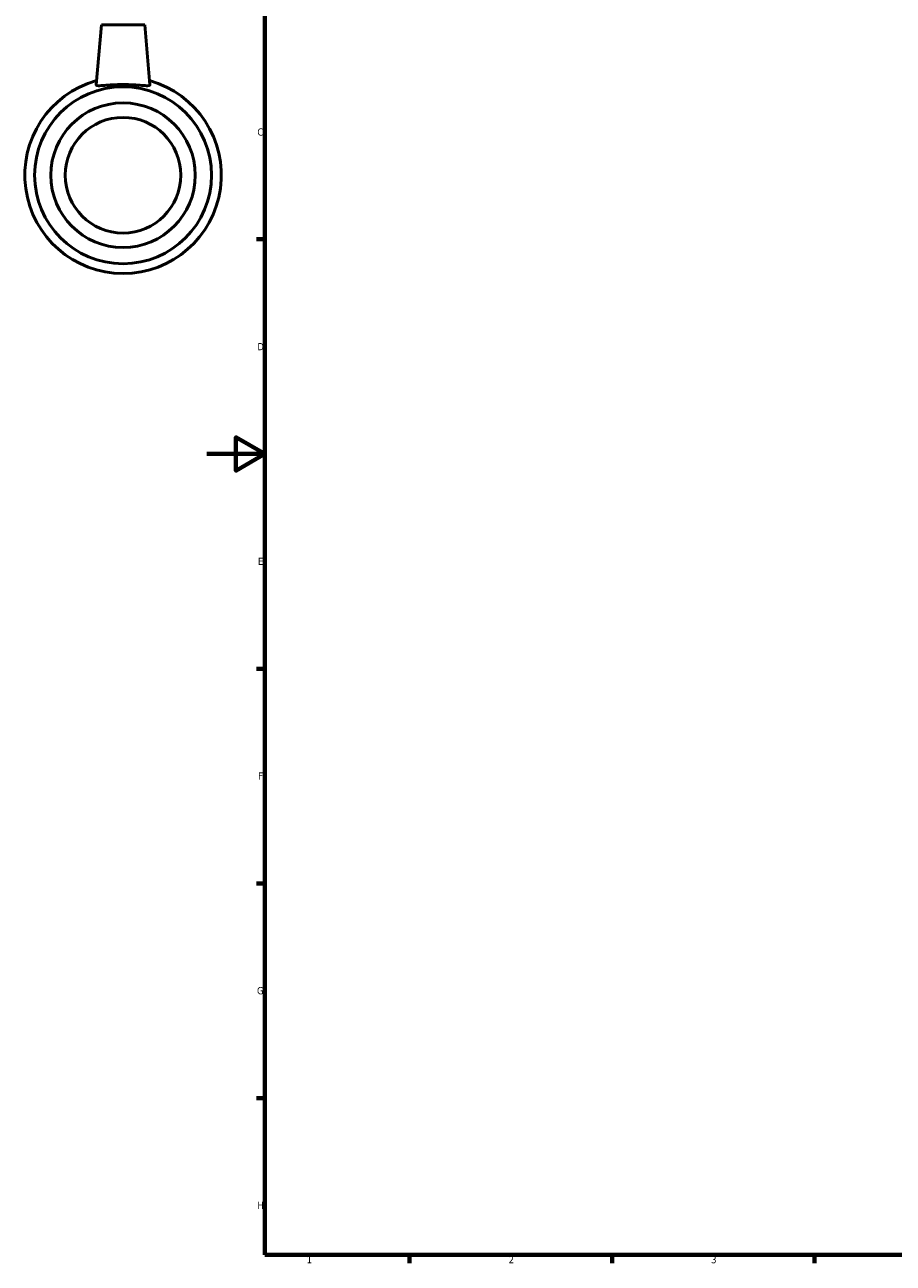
# Model space of a CAD drawing. Header units: millimetres. Extents: x -63 to 1061, y 0 to 1634.
# Tile 1 of 5: x -63 to 237, y 17 to 445. Entities that reach past the tile are written whole.
import ezdxf

# ---------------------------------------------------------------- set-up
doc = ezdxf.new("R2010")
doc.units = ezdxf.units.MM
doc.layers.add('Border (ISO)', color=7, linetype='Continuous', lineweight=70)
doc.layers.add('Visible (ISO)', color=7, linetype='Continuous', lineweight=50)
doc.styles.add('Note Text (ISO)', font='tahoma.ttf')

# ---------------------------------------------------------------- blocks, each defined once
blk = doc.blocks.new('Borders Default Border')
at = {"layer": 'Border (ISO)'}
for p, q in [((20, 371.25), (17.1, 371.25)), ((20, 222.75), (17.1, 222.75)), ((20, 148.5), (17.1, 148.5)), ((20, 74.25), (17.1, 74.25)), ((70.08, 20), (70.08, 17.1)), ((140.17, 20), (140.17, 17.1)), ((210.25, 20), (210.25, 17.1))]:
    blk.add_line(p, q, dxfattribs=at)
at = {"layer": 'Border (ISO)', "flags": 128}
for points in [[(20, 20), (20, 574), (821, 574), (821, 20), (20, 20)], [(0, 297), (20, 297), (10, 302.77), (10, 291.23), (20, 297)]]:
    blk.add_lwpolyline(points, dxfattribs=at)
at = {"layer": 'Border (ISO)', "color": 232, "true_color": 0xca0064, "char_height": 2.5, "attachment_point": 7, "style": 'Note Text (ISO)'}
for s, insert in [('C', (17.43, 407.08)), ('D', (17.43, 332.88)), ('E', (17.64, 258.63)), ('F', (17.7, 184.38)), ('G', (17.31, 110.08)), ('H', (17.44, 35.88)), ('1', (34.48, 17.1)), ('2', (104.37, 17.1)), ('3', (174.43, 17.05))]:
    blk.add_mtext(s, dxfattribs=dict(at, insert=insert))

msp = doc.modelspace()

# ---------------------------------------------------------------- linework, layer by layer
at = {"layer": 'Visible (ISO)'}
for p, q in [((-36.541, 445.427), (-38.354, 424.711)), ((-21.541, 445.427), (-36.541, 445.427)), ((-21.541, 445.427), (-19.729, 424.711))]:
    msp.add_line(p, q, dxfattribs=at)
for radius in [30.6, 25, 20]:
    msp.add_circle((-29.041, 393.427), radius, dxfattribs=at)
msp.add_arc((-29.041, 393.427), 34, 105.67373, 74.32627, dxfattribs=at)
msp.add_open_spline([(-38.348, 424.646), (-38.354, 424.666), (-38.356, 424.688), (-38.353, 424.711)], degree=3, dxfattribs=at)
msp.add_open_spline([(-19.729, 424.711), (-19.727, 424.688), (-19.729, 424.666), (-19.779, 424.5), (-20.046, 424.413), (-21.037, 424.378), (-21.761, 424.424), (-23.403, 424.549), (-24.436, 424.635), (-26.685, 424.763), (-27.902, 424.802), (-30.181, 424.802), (-31.398, 424.763), (-33.647, 424.635), (-34.68, 424.549), (-36.322, 424.424), (-37.045, 424.378), (-38.037, 424.413), (-38.304, 424.5), (-38.348, 424.646)], degree=3, knots=[2.8674657, 2.8674657, 2.8674657, 2.8674657, 2.9143663, 2.9143663, 3.2533923, 3.2533923, 3.5924184, 3.5924184, 3.9341821, 3.9341821, 4.2759458, 4.2759458, 4.6177095, 4.6177095, 4.9594732, 4.9594732, 5.2984992, 5.2984992, 5.6375252, 5.6375252, 5.6375252, 5.6375252], dxfattribs=at)

# ---------------------------------------------------------------- block references
msp.add_blockref('Borders Default Border', (0, 0))

doc.saveas('drawing.dxf')
